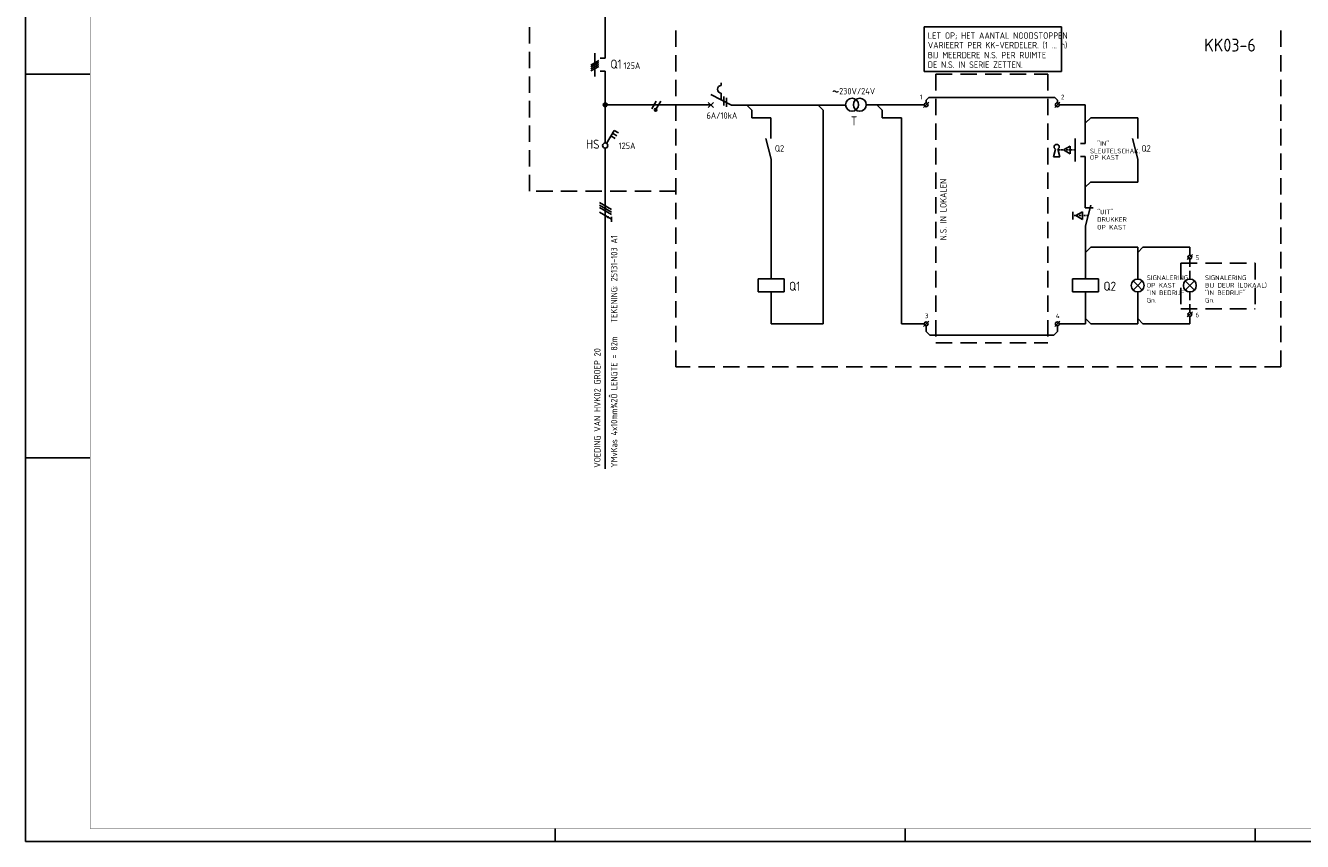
# Model space of a CAD drawing. Header units: millimetres. Extents: x 0 to 841, y 0 to 594.
# Tile 1 of 4: x 0 to 494, y 0 to 316. Entities that reach past the tile are written whole.
import ezdxf
from ezdxf.enums import TextEntityAlignment as Align

# ---------------------------------------------------------------- set-up
doc = ezdxf.new("R2010")
doc.units = ezdxf.units.MM
doc.linetypes.add('HIDDEN', pattern=[9.525, 6.35, -3.175])
doc.layers.get('0').update_dxf_attribs({"linetype": 'CONTINUOUS'})
for name, color, linetype in [('1', 7, 'CONTINUOUS'), ('40', 1, 'CONTINUOUS'), ('41', 2, 'CONTINUOUS'), ('52', 1, 'HIDDEN'), ('70', 1, 'CONTINUOUS'), ('71', 2, 'CONTINUOUS'), ('EL$2B---_KADER', 4, 'CONTINUOUS'), ('LIJN025', 10, 'CONTINUOUS'), ('LIJN035', 50, 'CONTINUOUS'), ('LIJN050', 90, 'CONTINUOUS'), ('TEKST25', 10, 'CONTINUOUS'), ('TEKST35', 50, 'CONTINUOUS'), ('TEKST50', 90, 'CONTINUOUS'), ('TEKST70', 130, 'CONTINUOUS')]:
    doc.layers.add(name, color=color, linetype=linetype)
doc.styles.add('ISO', font='ISO.SHX')
doc.styles.add('NEN', font='iso.shx')
doc.styles.add('ROMAND', font='romand')

# ---------------------------------------------------------------- blocks, each defined once
blk = doc.blocks.new('A1')
at = {"layer": 'LIJN025'}
for p, q in [((0, 297), (25, 297)), ((0, 148.5), (25, 148.5)), ((205, 0), (205, 5)), ((340.5, 0), (340.5, 5)), ((476, 0), (476, 5))]:
    blk.add_line(p, q, dxfattribs=at)
blk.add_lwpolyline([(0, 0), (0, 594), (841, 594), (841, 0)], close=True, dxfattribs=at)
at = {"layer": 'LIJN050', "const_width": 0.2}
blk.add_lwpolyline([(836, 5), (836, 589), (25, 589), (25, 5)], close=True, dxfattribs=at)
at = {"layer": 'TEKST25', "style": 'ROMAND', "width": 2.899115}
blk.add_attdef('STATUS', text='', height=2.5, dxfattribs=at).set_placement((795, 71.5), (834, 71.5), align=Align.FIT)
at = {"layer": 'TEKST25', "style": 'ISO'}
for tag, p in [('E', (796.25, 66)), ('NAAM-E', (807.75, 66)), ('DATUM-E', (826, 66)), ('D', (796.25, 61)), ('NAAM-D', (807.75, 61)), ('DATUM-D', (826, 61)), ('C', (796.25, 56)), ('NAAM-C', (807.75, 56)), ('DATUM-C', (826, 56)), ('B', (796.25, 51)), ('NAAM-B', (807.75, 51)), ('DATUM-B', (826, 51)), ('A', (796.25, 46)), ('NAAM-A', (807.75, 46)), ('DATUM-A', (826, 46))]:
    blk.add_attdef(tag, text='', height=2.5, dxfattribs=at).set_placement(p, align=Align.CENTER)
for tag, p in [('DATUM', (673.75, 36.25)), ('SCHAAL', (709, 36.25)), ('GETEKEND', (739.25, 36.25)), ('GECONTOL.', (774, 36.25)), ('FORMAAT', (804.25, 28.25))]:
    blk.add_attdef(tag, p, '', height=2.5, dxfattribs=at)
at = {"layer": 'TEKST35', "style": 'ISO'}
for tag, p in [('PROJECT', (675.5, 72.5)), ('PLAATS', (675.5, 63.5)), ('INSTALLATIE-REGEL1', (675.5, 52.5)), ('INSTALLATIE-REGEL2', (675.5, 43.5))]:
    blk.add_attdef(tag, p, '', height=4, dxfattribs=at)
blk.add_attdef('PROJ.NR.', text='', height=4, dxfattribs=at).set_placement((822, 23), align=Align.CENTER)
at = {"layer": 'TEKST50', "style": 'ISO'}
blk.add_attdef('FILE-NAAM', text='', height=5, dxfattribs=at).set_placement((814.5, 7.5), align=Align.CENTER)
blk = doc.blocks.new('RWS076')
at = {"layer": '71'}
blk.add_line((2, 0), (0, 2), dxfattribs=at)
blk = doc.blocks.new('RWS023', base_point=(227, 181))
at = {"layer": '40', "style": 'NEN'}
blk.add_text('~', height=5, dxfattribs=at).set_placement((223.5, 179.5))
blk = doc.blocks.new('RWS075')
at = {"layer": '71'}
blk.add_line((2, 0), (0, -2), dxfattribs=at)

msp = doc.modelspace()

# ---------------------------------------------------------------- linework, layer by layer
at = {"color": 10}
for p, q in [((222.16, 247.33), (226.84, 244.62)), ((222.16, 246.39), (226.84, 243.68)), ((222.16, 246.39), (226.84, 243.68)), ((222.16, 245.45), (226.84, 242.75)), ((222.16, 243.58), (226.84, 240.87)), ((226.84, 241.81), (226.84, 239.93))]:
    msp.add_line(p, q, dxfattribs=at)
msp.add_line((222.16, 246.39), (226.84, 243.68))
at = {"color": 10, "const_width": 0.469}
msp.add_lwpolyline([(225.55, 241.89, 1), (225.32, 241.48, 1)], format="xyb", close=True, dxfattribs=at)
at = {"layer": '1', "color": 2}
for p, q in [((269.31, 293.7), (269.31, 292.7)), ((265.31, 289.12), (273.34, 285.1)), ((269.31, 289.7), (269.31, 287.12))]:
    msp.add_line(p, q, dxfattribs=at)
at = {"layer": '1', "color": 1}
for p, q in [((244.14, 286.65), (242.39, 283.62)), ((245.89, 286.65), (244.16, 283.66))]:
    msp.add_line(p, q, dxfattribs=at)
msp.add_circle((243.92, 283.22), 0.5, dxfattribs=at)
at = {"layer": '1', "color": 2}
msp.add_arc((269.31, 291.2), 1.5, 90, 270, dxfattribs=at)
at = {"layer": '52', "ltscale": 0.1}
msp.add_line((406.3, 267.69), (399.92, 267.69), dxfattribs=at)
at = {"layer": '52', "linetype": 'HIDDEN', "ltscale": 0.1}
msp.add_line((411.32, 242.29), (405.45, 242.29), dxfattribs=at)
at = {"layer": '70'}
for p, q in [((218.88, 300.57), (221.92, 302.32)), ((221.92, 301.57), (218.88, 299.82)), ((218.88, 299.07), (221.92, 300.82)), ((218.88, 298.32), (221.92, 300.07)), ((270.31, 288.37), (270.31, 284.87)), ((271.31, 287.87), (271.31, 284.37)), ((347.64, 284.19), (349.64, 286.19)), ((398.42, 284.19), (400.42, 286.19)), ((449.7, 225.24), (451.7, 227.24)), ((449.71, 203.04), (451.71, 205.04)), ((347.64, 199.39), (349.64, 201.39)), ((398.42, 199.39), (400.42, 201.39))]:
    msp.add_line(p, q, dxfattribs=at)
at = {"layer": '70', "const_width": 0.5}
msp.add_lwpolyline([(243.67, 283.22, 1), (244.17, 283.22, 1)], format="xyb", close=True, dxfattribs=at)
at = {"layer": '71'}
for p, q in [((220.4, 305.2), (220.4, 296.2)), ((224.4, 303.2), (222.4, 303.2)), ((224.4, 298.2), (222.4, 298.2)), ((264.31, 284.1), (266.31, 286.1)), ((264.31, 286.1), (266.31, 284.1)), ((281.18, 283.13), (279.22, 285.1)), ((308.81, 283.1), (306.81, 285.1)), ((308.81, 283.1), (308.81, 200.39)), ((331.55, 283.15), (329.55, 285.15)), ((410.22, 285.19), (410.22, 270.19)), ((288.51, 280.15), (288.51, 272.09)), ((339.13, 280.15), (339.13, 200.39)), ((412.32, 280.19), (430.52, 280.19)), ((430.52, 280.19), (430.52, 272.09)), ((224.91, 270.26), (227.81, 275.28)), ((226.56, 273.12), (228.29, 272.12)), ((227.18, 274.2), (228.91, 273.2)), ((227.81, 275.28), (229.54, 274.28)), ((288.61, 264.09), (286.61, 272.09)), ((406.32, 272.19), (406.32, 263.19)), ((430.52, 264.09), (428.52, 272.09)), ((397.96, 265.05), (398.65, 267.98)), ((400.36, 265.05), (399.67, 267.98)), ((401.82, 267.69), (404.42, 269.19)), ((404.42, 266.19), (401.82, 267.69)), ((404.42, 269.19), (404.42, 266.19)), ((410.22, 270.19), (408.32, 270.19)), ((288.61, 264.09), (288.61, 217.76)), ((397.96, 265.05), (400.36, 265.05)), ((410.22, 265.19), (408.32, 265.19)), ((410.22, 265.19), (410.22, 245.28)), ((430.52, 264.09), (430.52, 255.29)), ((412.22, 255.29), (410.22, 253.29)), ((430.52, 255.29), (412.22, 255.29)), ((405.45, 243.79), (405.45, 240.79)), ((406.6, 242.29), (409.2, 243.79)), ((409.2, 240.79), (406.6, 242.29)), ((409.2, 243.79), (409.2, 240.79)), ((410.22, 245.29), (413.32, 245.29)), ((410.32, 238.29), (412.32, 246.29)), ((410.32, 238.29), (410.32, 217.76)), ((412.32, 230.03), (430.52, 230.03)), ((430.52, 230.03), (430.52, 217.73)), ((432.52, 230.03), (450.72, 230.03)), ((450.7, 230.03), (450.7, 226.99)), ((450.7, 225.49), (450.7, 225.33)), ((293.61, 217.76), (283.61, 217.76)), ((283.61, 217.76), (283.61, 212.76)), ((293.61, 212.76), (293.61, 217.76)), ((405.32, 217.76), (405.32, 212.76)), ((415.32, 217.76), (405.32, 217.76)), ((415.32, 212.76), (415.32, 217.76)), ((283.61, 212.76), (293.61, 212.76)), ((288.61, 212.76), (288.61, 200.39)), ((405.32, 212.76), (415.32, 212.76)), ((410.32, 212.76), (410.32, 200.39)), ((430.52, 215.23), (428.75, 217)), ((430.52, 215.23), (428.75, 213.46)), ((430.52, 215.23), (432.29, 217)), ((430.52, 215.23), (432.29, 213.46)), ((430.52, 212.73), (430.52, 200.39)), ((450.72, 215.23), (448.95, 217)), ((450.72, 215.23), (448.95, 213.46)), ((450.72, 215.23), (452.49, 217)), ((450.72, 215.23), (452.49, 213.46)), ((450.72, 203.29), (450.72, 200.39))]:
    msp.add_line(p, q, dxfattribs=at)
for centre, radius in [((319.95, 285.2), 2.5), ((322.95, 285.2), 2.5), ((224.4, 285.2), 0.75), ((224.4, 285.2), 0.5), ((224.4, 285.2), 0.25), ((348.64, 285.19), 0.75), ((399.42, 285.19), 0.75), ((224.4, 269.4), 1), ((450.7, 226.24), 0.75), ((430.52, 215.23), 2.5), ((450.72, 215.23), 2.5), ((450.71, 204.04), 0.75), ((348.64, 200.39), 0.75), ((399.42, 200.39), 0.75)]:
    msp.add_circle(centre, radius, dxfattribs=at)
msp.add_arc((399.16, 268.85), 1, 300.6656, 239.3344, dxfattribs=at)
at = {"layer": 'LIJN025', "linetype": 'HIDDEN'}
for p, q in [((195.05, 251.75), (195.05, 316.4)), ((251.68, 183.75), (251.68, 316.4)), ((485.9, 183.75), (485.9, 316.4)), ((352.39, 297.05), (352.39, 192.97)), ((352.39, 297.05), (395.68, 297.05)), ((395.68, 297.05), (395.68, 192.97)), ((251.7, 251.75), (195.05, 251.75)), ((447.2, 223.87), (475.97, 223.87)), ((447.2, 223.87), (447.2, 206.17)), ((475.97, 223.87), (475.97, 206.17)), ((447.2, 206.17), (475.97, 206.17)), ((352.39, 192.97), (395.68, 192.97)), ((485.9, 183.75), (251.68, 183.75))]:
    msp.add_line(p, q, dxfattribs=at)
at = {"layer": 'LIJN035', "color": 90}
for p, q in [((224.4, 303.2), (224.4, 335.3)), ((224.4, 298.2), (224.4, 270.4)), ((224.4, 268.4), (224.4, 144.2))]:
    msp.add_line(p, q, dxfattribs=at)
at = {"layer": 'LIJN035'}
for p, q in [((401.09, 315.33), (347.89, 315.33)), ((347.89, 315.33), (347.89, 298.11)), ((401.09, 298.11), (401.09, 315.33)), ((347.89, 298.11), (401.09, 298.11)), ((348.64, 287.03), (349.65, 288.05)), ((348.64, 285.94), (348.64, 287.03)), ((349.65, 288.05), (398.4, 288.05)), ((399.42, 287.03), (398.4, 288.05)), ((399.42, 285.94), (399.42, 287.03)), ((224.9, 285.15), (265.36, 285.15)), ((273.34, 285.1), (317.45, 285.1)), ((281.18, 283.13), (281.18, 280.15)), ((325.45, 285.15), (347.89, 285.15)), ((331.55, 283.15), (331.55, 280.15)), ((400.17, 285.19), (410.22, 285.19)), ((281.18, 280.15), (288.53, 280.15)), ((331.55, 280.15), (339.13, 280.15)), ((288.61, 200.39), (308.81, 200.39)), ((339.13, 200.39), (347.89, 200.39)), ((348.64, 199.64), (348.64, 197.44)), ((399.42, 199.64), (399.42, 197.44)), ((400.17, 200.39), (410.32, 200.39)), ((412.32, 200.39), (430.52, 200.39)), ((432.52, 200.39), (450.72, 200.39)), ((348.64, 197.44), (350.05, 196.02)), ((350.05, 196.02), (398, 196.02)), ((399.42, 197.44), (398, 196.02))]:
    msp.add_line(p, q, dxfattribs=at)
at = {"layer": 'LIJN035', "linetype": 'HIDDEN', "ltscale": 0.5}
for p, q in [((450.7, 217.73), (450.7, 225.49)), ((450.71, 204.79), (450.71, 212.73))]:
    msp.add_line(p, q, dxfattribs=at)

# ---------------------------------------------------------------- block references
at = {"layer": '40'}
msp.add_blockref('RWS023', (315.55, 289.2), dxfattribs=at)
at = {"layer": '70'}
msp.add_blockref('RWS076', (410.32, 200.39), dxfattribs=at)
at = {"layer": 'EL$2B---_KADER'}
msp.add_blockref('A1', (0, 0), dxfattribs=at)
at = {"layer": 'TEKST70', "xscale": -1, "rotation": 180}
msp.add_blockref('RWS076', (410.32, 280.19), dxfattribs=at)
at = {"layer": 'TEKST70'}
for name, p in [('RWS075', (410.32, 230.03)), ('RWS075', (430.52, 230.03)), ('RWS076', (430.52, 200.39)), ('RWS076', (430.52, 200.39))]:
    msp.add_blockref(name, p, dxfattribs=at)

# ---------------------------------------------------------------- texts
at = {"layer": '40', "style": 'NEN'}
for s, height, p in [('LET OP; HET AANTAL NOODSTOPPEN', 2.5, (349.29, 310.73)), ('VARIEERT PER KK-VERDELER. (1 ... n)', 2.5, (349.29, 307.03)), ('125A', 2.5, (231.49, 299.08)), ('BIJ MEERDERE N.S. PER RUIMTE', 2.5, (349.29, 303.17)), ('DE N.S. IN SERIE ZETTEN.', 2.5, (349.29, 299.47)), ('230V/24V', 2.5, (314.95, 289.2)), ('1', 1.8, (346.14, 287.29)), ('2', 1.8, (400.82, 287.29)), ('6A/10kA', 2.5, (263.6, 279.77)), ('125A', 2.5, (229.59, 268.08)), ('Q2', 2.5, (290.06, 267.04)), ('SLEUTELSCHAK.', 1.8, (412.02, 266.39)), ('"IN"', 1.8, (414.82, 269.29)), ('Q2', 2.5, (431.97, 267.04)), ('OP KAST', 1.8, (412.02, 263.89)), ('"UIT"', 1.8, (414.82, 242.79)), ('OP KAST', 1.8, (414.82, 236.89)), ('DRUKKER ', 1.8, (414.82, 239.89)), ('5', 1.8, (452.89, 225.06)), ('SIGNALERING', 1.8, (434.02, 217.33)), ('SIGNALERING', 1.8, (456.57, 217.33)), ('OP KAST', 1.8, (434.02, 214.43)), ('"IN BEDRIJF"', 1.8, (434.02, 211.53)), ('"IN BEDRIJF"', 1.8, (456.57, 211.53)), ('BIJ DEUR (LOKAAL)', 1.8, (456.57, 214.43)), ('Gn.', 1.8, (434.02, 208.63)), ('Gn.', 1.8, (456.57, 208.63)), ('3', 1.8, (348.14, 202.57)), ('4', 1.8, (398.82, 202.57)), ('6', 1.8, (452.89, 202.91))]:
    msp.add_text(s, height=height, dxfattribs=at).set_placement(p)
for s, p in [('TEKENING: 25131-103 A1', (229.08, 200.84)), ('VOEDING VAN HVK02 GROEP 20', (222.58, 144.7)), ('LENGTE = 82m', (229.08, 174.7)), ('YMvKas 4x10mm¾2Ô', (229.08, 144.7))]:
    msp.add_text(s, height=2.5, rotation=90, dxfattribs=at).set_placement(p)
at = {"layer": '41', "style": 'NEN'}
msp.add_text('T', height=3.5, dxfattribs=at).set_placement((321.95, 277.2), align=Align.RIGHT)
for s, p in [('Q1', (295.56, 213.21)), ('Q2', (417.27, 213.21))]:
    msp.add_text(s, height=3.5, dxfattribs=at).set_placement(p)
at = {"layer": 'TEKST25', "style": 'ISO'}
msp.add_text('N.S. IN LOKALEN', height=2.5, rotation=90, dxfattribs=at).set_placement((356.53, 232.7))
at = {"layer": 'TEKST35', "style": 'NEN'}
for s, p in [('Q1', (226.39, 299.18)), ('HS', (216.99, 268.18))]:
    msp.add_text(s, height=3.5, dxfattribs=at).set_placement(p)
at = {"layer": 'TEKST50', "linetype": 'HIDDEN', "style": 'ISO'}
msp.add_text('KK03-6', height=5, dxfattribs=at).set_placement((456.27, 305.79))

doc.saveas('drawing.dxf')
